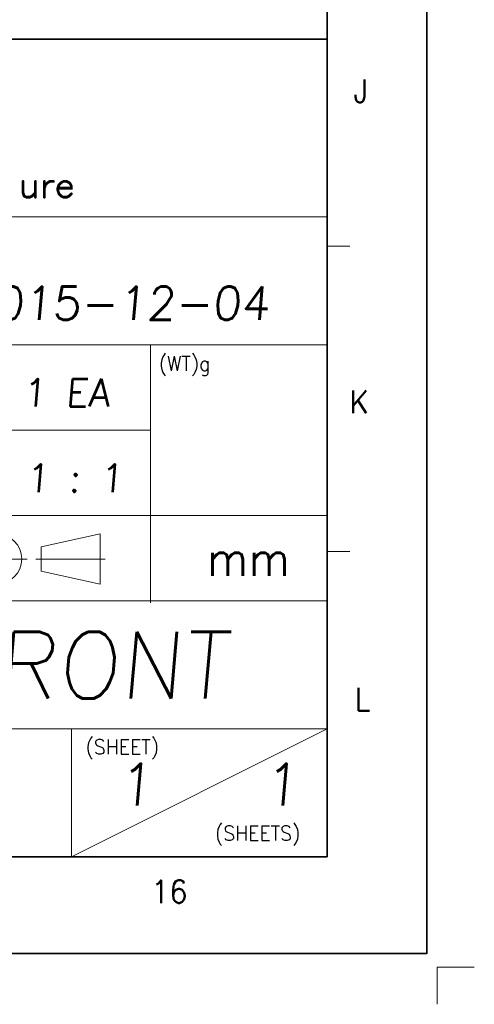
# Model space of a CAD drawing. Header units: millimetres. Extents: x 4497 to 13960, y 12291 to 16372.
# Tile 136 of 217: x 5619 to 5718, y 15510 to 15725. Entities that reach past the tile are written whole.
import ezdxf
from ezdxf.enums import TextEntityAlignment as Align

# ---------------------------------------------------------------- set-up
doc = ezdxf.new("R2010")
doc.units = ezdxf.units.MM
doc.header["$LTSCALE"] = 0.8
doc.linetypes.add('CENTER', pattern=[50.8, 31.75, -6.35, 6.35, -6.35])
doc.layers.get('0').update_dxf_attribs({"linetype": 'CONTINUOUS', "lineweight": 0})
doc.layers.add('1', color=2, linetype='CENTER', lineweight=0)
doc.layers.add('2', color=3, linetype='CONTINUOUS', lineweight=0)
doc.styles.add('GHS', font='romans', dxfattribs={"height": 2, "bigfont": 'whgtxt'})
doc.styles.get("Standard").update_dxf_attribs({"font": 'romans.shx', "width": 0.8, "oblique": 5, "bigfont": 'whgtxt.shx'})

# ---------------------------------------------------------------- blocks, each defined once
blk = doc.blocks.new('SMOOTH_0$064516')
at = {"const_width": 0.0323}
blk.add_lwpolyline([(-0.016, 0, 1), (0.016, 0, 1)], format="xyb", close=True, dxfattribs=at)
blk = doc.blocks.new('logo')
at = {"color": 7, "const_width": 0.859}
for points in [[(-3386.01, 5309.53), (-3386.01, 5306.03), (-3385.67, 5304.99), (-3384.96, 5304.64), (-3383.92, 5304.64), (-3383.22, 5304.99), (-3382.17, 5306.03)], [(-3382.17, 5309.53), (-3382.17, 5304.64)], [(-3379.38, 5307.43), (-3379.04, 5308.48), (-3378.34, 5309.17), (-3377.64, 5309.53), (-3376.59, 5309.53)], [(-3379.38, 5309.53), (-3379.38, 5304.64)], [(-3375.2, 5307.43), (-3371.01, 5307.43), (-3371.01, 5308.13), (-3371.36, 5308.82), (-3371.71, 5309.17), (-3372.41, 5309.53), (-3373.46, 5309.53), (-3374.15, 5309.17), (-3374.85, 5308.48), (-3375.2, 5307.43), (-3375.2, 5306.74), (-3374.85, 5305.69), (-3374.15, 5304.99), (-3373.46, 5304.64), (-3372.41, 5304.64), (-3371.71, 5304.99), (-3371.01, 5305.69)]]:
    blk.add_lwpolyline(points, dxfattribs=at)
at = {"color": 7, "xscale": 13.31, "yscale": 13.31, "zscale": 13.31}
for p in [(-3386.01, 5309.53), (-3382.17, 5309.53), (-3379.38, 5309.53), (-3379.04, 5308.48), (-3378.34, 5309.17), (-3377.64, 5309.53), (-3376.59, 5309.53), (-3374.85, 5308.48), (-3374.15, 5309.17), (-3373.46, 5309.53), (-3372.41, 5309.53), (-3371.71, 5309.17), (-3371.36, 5308.82), (-3371.01, 5308.13), (-3386.01, 5306.03), (-3385.67, 5304.99), (-3383.22, 5304.99), (-3382.17, 5306.03), (-3379.38, 5307.43), (-3375.2, 5307.43), (-3375.2, 5307.43), (-3375.2, 5306.74), (-3374.85, 5305.69), (-3374.15, 5304.99), (-3371.71, 5304.99), (-3371.01, 5307.43), (-3371.01, 5305.69), (-3384.96, 5304.64), (-3383.92, 5304.64), (-3382.17, 5304.64), (-3379.38, 5304.64), (-3373.46, 5304.64), (-3372.41, 5304.64)]:
    blk.add_blockref('SMOOTH_0$064516', p, dxfattribs=at)

msp = doc.modelspace()

# ---------------------------------------------------------------- linework, layer by layer
at = {"color": 7, "linetype": 'Continuous', "lineweight": 35}
for p, q in [((5685.977, 15542.403), (5685.977, 16340.271)), ((5472.315, 15720.454), (5685.977, 15720.454)), ((4546.45, 15542.403), (5685.977, 15542.403))]:
    msp.add_line(p, q, dxfattribs=at)
at = {"color": 7, "linetype": 'Continuous'}
for p, q in [((5685.977, 15542.403), (5685.977, 15720.454)), ((5472.315, 15681.747), (5685.977, 15681.747)), ((5685.977, 15675.381), (5690.957, 15675.381)), ((5472.315, 15653.878), (5685.977, 15653.878)), ((5647.496, 15597.7), (5647.496, 15653.878)), ((5472.315, 15635.299), (5647.496, 15635.299)), ((5472.315, 15616.72), (5685.977, 15616.72)), ((5623.629, 15609.9), (5636.48, 15612.765)), ((5636.48, 15601.749), (5636.48, 15612.765)), ((5636.48, 15601.749), (5636.48, 15612.765)), ((5623.629, 15604.615), (5623.629, 15609.9)), ((5685.977, 15608.892), (5690.957, 15608.892)), ((5607.24, 15607.257), (5620.578, 15607.257)), ((5622.468, 15607.257), (5637.641, 15607.257)), ((5623.629, 15604.615), (5636.48, 15601.749)), ((5472.315, 15598.141), (5685.977, 15598.141)), ((5472.315, 15570.272), (5685.977, 15570.272)), ((5630.239, 15542.403), (5630.239, 15570.272)), ((5630.239, 15542.403), (5685.977, 15570.272)), ((5472.315, 15542.403), (5685.977, 15542.403)), ((5472.315, 15542.403), (5685.977, 15542.403)), ((5521.024, 15542.403), (5685.977, 15542.403))]:
    msp.add_line(p, q, dxfattribs=at)
at = {"color": 7, "linetype": 'Continuous', "lineweight": 35}
msp.add_lwpolyline([(5707.723, 16361.337), (4519.723, 16361.337), (4519.723, 15521.337), (5707.723, 15521.337)], close=True, dxfattribs=at)
at = {"color": 7, "linetype": 'Continuous'}
msp.add_circle((5613.909, 15607.257), 5.508, dxfattribs=at)
at = {"layer": '1'}
for p in [(5718.077, 15518.422), (5709.958, 15510.303)]:
    msp.add_line(p, (5709.958, 15518.422), dxfattribs=at)

# ---------------------------------------------------------------- block references
at = {"color": 3, "linetype": 'Continuous', "xscale": 0.7014719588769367, "yscale": 0.7014719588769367, "zscale": 0.7014719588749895}
msp.add_blockref('logo', (7994.895, 11964.974), dxfattribs=at)

# ---------------------------------------------------------------- texts
at = {"color": 7, "linetype": 'Continuous', "width": 0.933333}
for s, height, p in [('J', 4.98, (5693.338, 15709.154)), ('K', 4.98, (5692.974, 15641.464)), ('L', 4.98, (5693.702, 15576.686)), ('16', 4.9805, (5651.601, 15534.835))]:
    msp.add_text(s, height=height, dxfattribs=at).set_placement(p, align=Align.MIDDLE_CENTER)
for s, height, p in [('(WT)g', 3.2303, (5649.286, 15651.425)), ('mm', 7.5373, (5659.806, 15611.138)), ('(SHEET)', 3.2303, (5633.324, 15567.974)), ('(SHEETS)', 3.2303, (5661.541, 15549.163))]:
    msp.add_text(s, height=height, dxfattribs=at).set_placement(p, align=Align.TOP_LEFT)
at = {"layer": '2', "style": 'GHS', "oblique": 5}
for s, height, p in [('2015-12-04', 7.2718, (5607.325, 15659.311)), ('1 EA', 6.0598, (5619.569, 15640.431)), ('1 : 1', 6.0598, (5620.212, 15621.817)), ('COVER, FRONT', 14.54353, (5523.56, 15576.878)), ('1', 9.09, (5640.301, 15553.621)), ('1', 9.09, (5672.047, 15553.621))]:
    msp.add_text(s, height=height, dxfattribs=at).set_placement(p)

doc.saveas('drawing.dxf')
